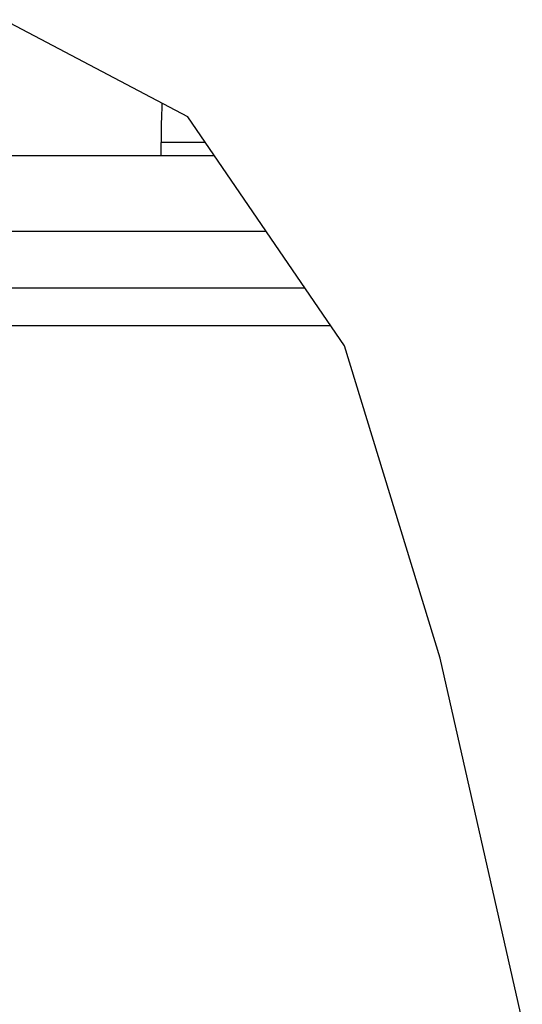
# Model space of a CAD drawing. Header units: centimetres. Extents: x 1912 to 37354, y 4932 to 6633.
# Tile 161 of 236: x 34623.53 to 34625.53, y 5970.07 to 5973.98. Entities that reach past the tile are written whole.
import ezdxf

# ---------------------------------------------------------------- set-up
doc = ezdxf.new("R2010")
doc.units = ezdxf.units.CM
doc.layers.add('$_urządzenia', color=250, linetype='Continuous')

# ---------------------------------------------------------------- blocks, each defined once
blk = doc.blocks.new('A$C92957c0b')
at = {"layer": '$_urządzenia'}
h = blk.add_hatch(dxfattribs=at)
h.set_pattern_fill('_USER', color=256, scale=29.7037395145, angle=324.9999999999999, pattern_type=0)
h.set_pattern_definition([(324.9999999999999, (-1585.0724248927, -2113.6056866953), (17.03736505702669, 24.33187894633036), [])])
h.paths.add_polyline_path([(-213.5456109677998, -1076.5), (-199.7796247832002, -1076.5), (-199.7761351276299, -1076.5765097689), (-199.77346565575, -1076.65463025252), (-199.77161636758, -1076.73436145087), (-199.7705872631, -1076.8157033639), (-199.3645771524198, -1076.78348188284), (-198.93746937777, -1076.743102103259), (-198.4892639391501, -1076.694564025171), (-198.0199608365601, -1076.637867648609), (-197.5295600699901, -1076.573012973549), (-197.0180616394, -1076.5), (-164.1742603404, -1076.5), (-163.9799316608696, -1076.68376480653), (-163.7869957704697, -1076.87669337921), (-163.59555435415, -1077.078399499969), (-163.4056413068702, -1077.28875442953), (-163.2170193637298, -1077.50865934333), (-163.02938346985, -1077.73927289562), (-162.8424963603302, -1077.981496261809), (-162.6563919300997, -1078.23520070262), (-162.4711718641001, -1078.5), (-216.8572072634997, -1078.5), (-216.02623596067, -1077.96300660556), (-215.1973128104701, -1077.450675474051), (-214.37043781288, -1076.96300660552)])
for p, q in [((-165.4890062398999, -1075.4778855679), (-170.3562514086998, -1072.902441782)), ((-161.3387094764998, -1081.537221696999), (-165.4890062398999, -1075.4778855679)), ((-166.1948588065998, -1076.5), (-166.1948588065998, -1076.1547005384)), ((-165.0254269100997, -1076.1547005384), (-166.1948588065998, -1076.1547005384)), ((-189.9652994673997, -1076.5), (-164.7889166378, -1076.5)), ((-195.8194080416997, -1078.5), (-163.4190316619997, -1078.5)), ((-218.2814373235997, -1080), (-162.3916179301, -1080)), ((-171.150003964, -1081), (-161.7066754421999, -1081)), ((-158.8022177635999, -1089.808837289), (-161.3387094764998, -1081.537221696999)), ((-156.6259633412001, -1099.3913786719), (-158.8022177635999, -1089.808837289))]:
    blk.add_line(p, q, dxfattribs=at)
blk.add_lwpolyline([(-166.1716163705, -1075.1166906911), (-166.1762915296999, -1075.220255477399), (-166.1843821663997, -1075.4513024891), (-166.1901790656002, -1075.6840445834), (-166.1936746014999, -1075.9185105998), (-166.1948588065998, -1076.1547005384)], dxfattribs=at)

msp = doc.modelspace()

# ---------------------------------------------------------------- block references
at = {"layer": '$_urządzenia', "xscale": 0.15, "yscale": 0.15, "zscale": 0.15}
msp.add_blockref('A$C92957c0b', (34649.02481021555, 6134.912709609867), dxfattribs=at)

doc.saveas('drawing.dxf')
